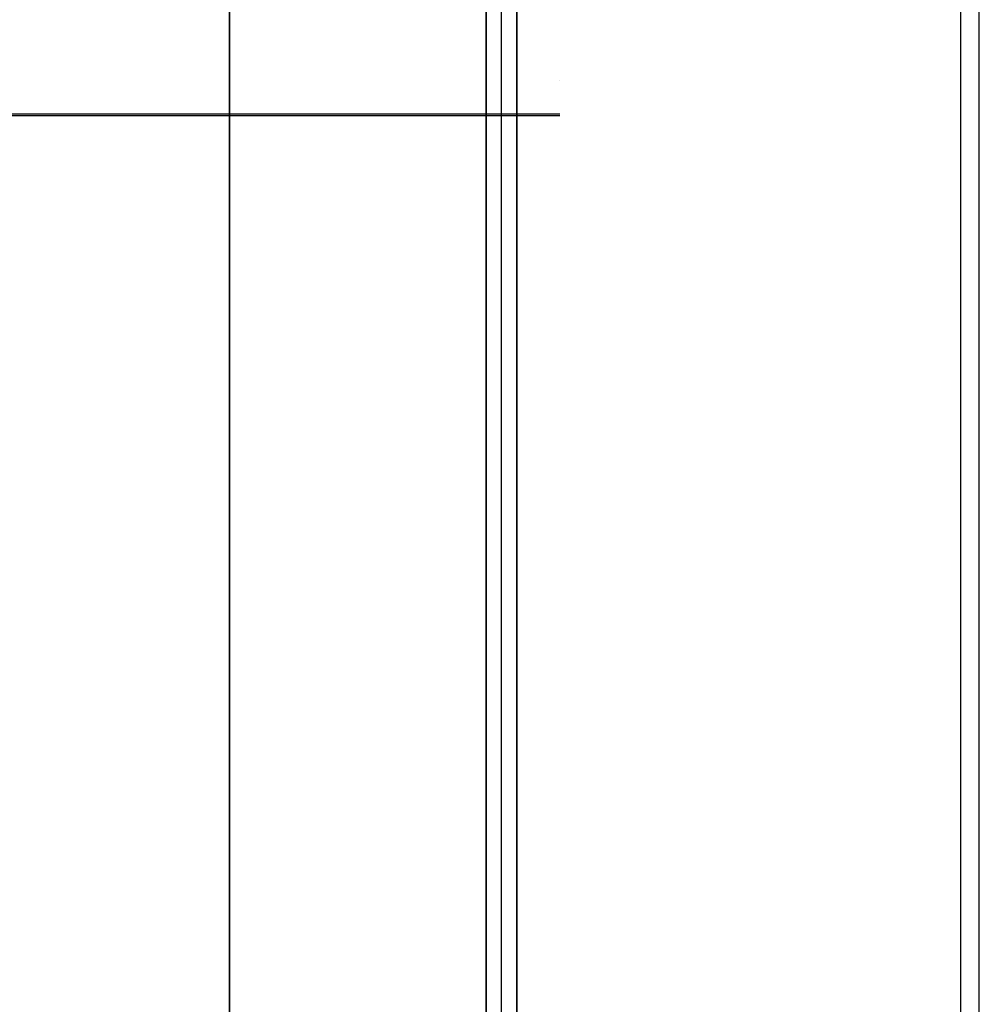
# Model space of a CAD drawing. Header units: millimetres. Extents: x -443 to 78, y -75 to 91.
# Tile 18 of 40: x -162 to -124, y -36 to 2. Entities that reach past the tile are written whole.
import ezdxf

# ---------------------------------------------------------------- set-up
doc = ezdxf.new("R2010")
doc.units = ezdxf.units.MM
doc.header["$MEASUREMENT"] = 0
doc.layers.add('Predefinito', color=5, linetype='Continuous')

msp = doc.modelspace()

# ---------------------------------------------------------------- linework, layer by layer
at = {"layer": 'Predefinito'}
for points in [[(-153.494, 79.164), (-153.494, -70.836)], [(-153.494, -70.836), (-153.494, 79.164)], [(-143.494, 79.164), (-143.494, -70.836)], [(-142.294, -70.836), (-142.294, 79.164)], [(-143.494, -60.836), (-143.494, 69.164)], [(-142.894, -60.836), (-142.894, 69.164)], [(-142.294, 69.164), (-142.294, -60.836)], [(-124.98, -60.462), (-124.98, 67.571)], [(-124.255, -60.462), (-124.255, 67.571)], [(-143.494, 61.533), (-143.494, -54.205)], [(-142.294, -53.173), (-142.294, 60.501)], [(-140.614, -1.332), (-435.615, -1.332)], [(-140.614, -1.399), (-435.615, -1.399)]]:
    msp.add_lwpolyline(points, dxfattribs=at)
at = {"layer": 'Predefinito', "extrusion": (0.999997, 0.002345, 0.000131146)}
for points in [[(-62.53, 38.437), (61.217, 45.359)], [(61.15, 46.557), (-62.597, 39.635)]]:
    msp.add_lwpolyline(points, dxfattribs=at)
at = {"layer": 'Predefinito', "extrusion": (0, 1, 3.07498e-07)}
msp.add_lwpolyline([(140.618, 41.946), (140.618, 43.148)], dxfattribs=at)

doc.saveas('drawing.dxf')
